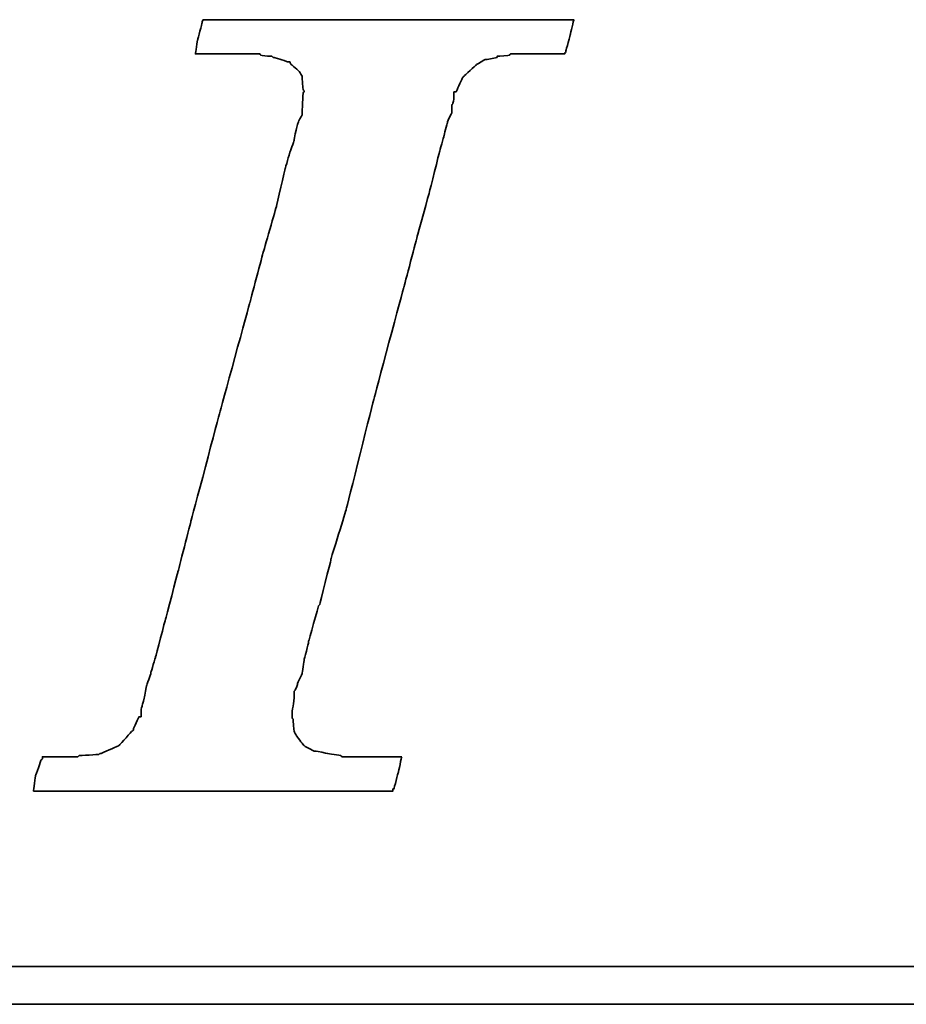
# Model space of a CAD drawing. Header units: millimetres. Extents: x 294 to 528, y 79 to 161.
# Tile 33 of 52: x 469.53 to 471.27, y 103.32 to 105.26. Entities that reach past the tile are written whole.
import ezdxf

# ---------------------------------------------------------------- set-up
doc = ezdxf.new("R2010")
doc.units = ezdxf.units.MM
doc.header["$LTSCALE"] = 0.1
doc.layers.add('DIM', color=4, linetype='CONTINUOUS')
doc.layers.add('layer 1', color=7, linetype='CONTINUOUS')

# ---------------------------------------------------------------- blocks, each defined once
blk = doc.blocks.new('TBI MOTION logo(完整正式版)')
at = {"layer": 'layer 1', "color": 22, "lineweight": 35}
for points, knots in [([(-40.59125, -7.94375), (-40.59125, -7.94375), (-40.97375, -7.94375), (-40.97375, -7.94375), (-40.97375, -7.94375), (-40.97375, -7.94375), (-41.38125, -7.94375), (-41.38125, -7.94375), (-41.38125, -7.94375), (-41.38125, -7.94375), (-41.54875, -7.94375), (-41.54875, -7.94375), (-41.54875, -7.94375), (-41.54875, -7.94375), (-41.59875, -7.94375), (-41.59875, -7.94375), (-41.59875, -7.94375), (-41.59875, -7.94375), (-41.88375, -7.94375), (-41.88375, -7.94375), (-41.88375, -7.94375), (-41.88375, -7.94375), (-41.90875, -7.91875), (-41.90875, -7.91875), (-41.90875, -7.91875), (-41.90875, -7.91875), (-42.19875, -7.87125), (-42.19875, -7.87125), (-42.19875, -7.87125), (-42.19875, -7.87125), (-42.43875, -7.82375), (-42.43875, -7.82375), (-42.43875, -7.82375), (-42.43875, -7.82375), (-42.45875, -7.82375), (-42.45875, -7.82375), (-42.45875, -7.82375), (-42.45875, -7.82375), (-42.48625, -7.82375), (-42.48625, -7.82375), (-42.48625, -7.82375), (-42.48625, -7.82375), (-42.67625, -7.72375), (-42.67625, -7.72375), (-42.67625, -7.72375), (-42.67625, -7.72375), (-42.70125, -7.70375), (-42.70125, -7.70375), (-42.70125, -7.70375), (-42.70125, -7.70375), (-42.72375, -7.67875), (-42.72375, -7.67875), (-42.72375, -7.67875), (-42.72375, -7.67875), (-42.86875, -7.48875), (-42.86875, -7.48875), (-42.86875, -7.48875), (-42.86875, -7.48875), (-42.89375, -7.43875), (-42.89375, -7.43875), (-42.89375, -7.43875), (-42.89375, -7.43875), (-42.91875, -7.38875), (-42.91875, -7.38875), (-42.91875, -7.38875), (-42.91875, -7.38875), (-42.93875, -7.12875), (-42.93875, -7.12875), (-42.93875, -7.12875), (-42.93875, -7.12875), (-42.96375, -7.10375), (-42.96375, -7.10375), (-42.96375, -7.10375), (-42.96375, -7.10375), (-42.96375, -7.05375), (-42.96375, -7.05375), (-42.96375, -7.05375), (-42.96375, -7.05375), (-42.96375, -7.00875), (-42.96375, -7.00875), (-42.96375, -7.00875), (-42.96375, -7.00875), (-42.91875, -6.69625), (-42.91875, -6.69625), (-42.91875, -6.69625), (-42.91875, -6.69625), (-42.91875, -6.62375), (-42.91875, -6.62375), (-42.91875, -6.62375), (-42.91875, -6.62375), (-42.91875, -6.59625), (-42.91875, -6.59625), (-42.91875, -6.59625), (-42.91875, -6.59625), (-42.91875, -6.57375), (-42.91875, -6.57375), (-42.91875, -6.57375), (-42.91875, -6.57375), (-42.91875, -6.52875), (-42.91875, -6.52875), (-42.91875, -6.52875), (-42.91875, -6.52875), (-42.89375, -6.50375), (-42.89375, -6.50375), (-42.89375, -6.50375), (-42.89375, -6.50375), (-42.84375, -6.38375), (-42.84375, -6.38375), (-42.84375, -6.38375), (-42.84375, -6.38375), (-42.84375, -6.35875), (-42.84375, -6.35875), (-42.84375, -6.35875), (-42.84375, -6.35875), (-42.74625, -6.14375), (-42.74625, -6.14375), (-42.74625, -6.14375), (-42.74625, -6.14375), (-42.70125, -5.85375), (-42.70125, -5.85375), (-42.70125, -5.85375), (-42.70125, -5.85375), (-42.60375, -5.47125), (-42.60375, -5.47125), (-42.60375, -5.47125), (-42.60375, -5.47125), (-42.60375, -5.44875), (-42.60375, -5.44875), (-42.60375, -5.44875), (-42.60375, -5.44875), (-42.38875, -4.67875), (-42.38875, -4.67875), (-42.38875, -4.67875), (-42.38875, -4.67875), (-42.36375, -4.65375), (-42.36375, -4.65375), (-42.36375, -4.65375), (-42.36375, -4.65375), (-42.12375, -3.69625), (-42.12375, -3.69625), (-42.12375, -3.69625), (-42.12375, -3.69625), (-42.12375, -3.67374), (-42.12375, -3.67374), (-42.12375, -3.67374), (-42.12375, -3.67374), (-41.78875, -2.59374), (-41.78875, -2.59374), (-41.78875, -2.59374), (-41.78875, -2.59374), (-41.18875, -0.19375), (-41.18875, -0.19375), (-41.18875, -0.19375), (-41.18875, -0.19375), (-40.54375, 2.20624), (-40.54375, 2.20624), (-40.54375, 2.20624), (-40.54375, 2.20624), (-40.25375, 3.30875), (-40.25375, 3.30875), (-40.25375, 3.30875), (-40.25375, 3.30875), (-39.98875, 4.27125), (-39.98875, 4.27125), (-39.98875, 4.27125), (-39.98875, 4.27125), (-39.77375, 5.13125), (-39.77375, 5.13125), (-39.77375, 5.13125), (-39.77375, 5.13125), (-39.67875, 5.47125), (-39.67875, 5.47125), (-39.67875, 5.47125), (-39.67875, 5.47125), (-39.60375, 5.75625), (-39.60375, 5.75625), (-39.60375, 5.75625), (-39.60375, 5.75625), (-39.60375, 5.78125), (-39.60375, 5.78125), (-39.60375, 5.78125), (-39.60375, 5.78125), (-39.50875, 5.97125), (-39.50875, 5.97125), (-39.50875, 5.97125), (-39.50875, 5.97125), (-39.50875, 6.13875), (-39.50875, 6.13875), (-39.50875, 6.13875), (-39.50875, 6.13875), (-39.48625, 6.16625), (-39.48625, 6.16625), (-39.48625, 6.16625), (-39.48625, 6.16625), (-39.46125, 6.28625), (-39.46125, 6.28625), (-39.46125, 6.28625), (-39.46125, 6.28625), (-39.46125, 6.42625), (-39.46125, 6.42625), (-39.46125, 6.42625), (-39.46125, 6.42625), (-39.41375, 6.42625), (-39.41375, 6.42625), (-39.41375, 6.42625), (-39.41375, 6.42625), (-39.29375, 6.69125), (-39.29375, 6.69125), (-39.29375, 6.69125), (-39.29375, 6.69125), (-39.26875, 6.74125), (-39.26875, 6.74125), (-39.26875, 6.74125), (-39.26875, 6.74125), (-39.24375, 6.76625), (-39.24375, 6.76625), (-39.24375, 6.76625), (-39.24375, 6.76625), (-38.98375, 7.00624), (-38.98375, 7.00624), (-38.98375, 7.00624), (-38.98375, 7.00624), (-38.95625, 7.02624), (-38.95625, 7.02624), (-38.95625, 7.02624), (-38.95625, 7.02624), (-38.78875, 7.12624), (-38.78875, 7.12624), (-38.78875, 7.12624), (-38.78875, 7.12624), (-38.76375, 7.12624), (-38.76375, 7.12624), (-38.76375, 7.12624), (-38.76375, 7.12624), (-38.74375, 7.12624), (-38.74375, 7.12624), (-38.74375, 7.12624), (-38.74375, 7.12624), (-38.52875, 7.17125), (-38.52875, 7.17125), (-38.52875, 7.17125), (-38.52875, 7.17125), (-38.52875, 7.19624), (-38.52875, 7.19624), (-38.52875, 7.19624), (-38.52875, 7.19624), (-38.50375, 7.19624), (-38.50375, 7.19624), (-38.50375, 7.19624), (-38.50375, 7.19624), (-38.26125, 7.21875), (-38.26125, 7.21875), (-38.26125, 7.21875), (-38.26125, 7.21875), (-38.23875, 7.24624), (-38.23875, 7.24624), (-38.23875, 7.24624), (-38.23875, 7.24624), (-38.21625, 7.24624), (-38.21625, 7.24624), (-38.21625, 7.24624), (-38.21625, 7.24624), (-38.18875, 7.24624), (-38.18875, 7.24624), (-38.18875, 7.24624), (-38.18875, 7.24624), (-37.90375, 7.24624), (-37.90375, 7.24624), (-37.90375, 7.24624), (-37.90375, 7.24624), (-37.85375, 7.24624), (-37.85375, 7.24624), (-37.85375, 7.24624), (-37.85375, 7.24624), (-37.75875, 7.24624), (-37.75875, 7.24624), (-37.75875, 7.24624), (-37.75875, 7.24624), (-37.42375, 7.24624), (-37.42375, 7.24624), (-37.42375, 7.24624), (-37.42375, 7.24624), (-37.08875, 7.24624), (-37.08875, 7.24624), (-37.08875, 7.24624), (-37.08875, 7.24624), (-37.06375, 7.24624), (-37.06375, 7.24624), (-37.06375, 7.24624), (-37.06375, 7.24624), (-37.06375, 7.26624), (-37.06375, 7.26624), (-37.06375, 7.26624), (-37.06375, 7.26624), (-37.03875, 7.29125), (-37.03875, 7.29125), (-37.03875, 7.29125), (-37.03875, 7.29125), (-37.03875, 7.31625), (-37.03875, 7.31625), (-37.03875, 7.31625), (-37.03875, 7.31625), (-36.94125, 7.67625), (-36.94125, 7.67625), (-36.94125, 7.67625), (-36.94125, 7.67625), (-36.86875, 7.98625), (-36.86875, 7.98625), (-36.86875, 7.98625), (-36.86875, 7.98625), (-36.98875, 7.98625), (-36.98875, 7.98625), (-36.98875, 7.98625), (-36.98875, 7.98625), (-37.42375, 7.98625), (-37.42375, 7.98625), (-37.42375, 7.98625), (-37.42375, 7.98625), (-37.94875, 7.98625), (-37.94875, 7.98625), (-37.94875, 7.98625), (-37.94875, 7.98625), (-38.57375, 7.98625), (-38.57375, 7.98625), (-38.57375, 7.98625), (-38.57375, 7.98625), (-39.29375, 7.98625), (-39.29375, 7.98625), (-39.29375, 7.98625), (-39.29375, 7.98625), (-40.82875, 7.98625), (-40.82875, 7.98625), (-40.82875, 7.98625), (-40.82875, 7.98625), (-42.36375, 7.98625), (-42.36375, 7.98625), (-42.36375, 7.98625), (-42.36375, 7.98625), (-43.08375, 7.98625), (-43.08375, 7.98625), (-43.08375, 7.98625), (-43.08375, 7.98625), (-43.70875, 7.98625), (-43.70875, 7.98625), (-43.70875, 7.98625), (-43.70875, 7.98625), (-44.23375, 7.98625), (-44.23375, 7.98625), (-44.23375, 7.98625), (-44.23375, 7.98625), (-44.66875, 7.98625), (-44.66875, 7.98625), (-44.66875, 7.98625), (-44.66875, 7.98625), (-44.88375, 7.98625), (-44.88375, 7.98625), (-44.88375, 7.98625), (-44.88375, 7.98625), (-44.90875, 7.94125), (-44.90875, 7.94125), (-44.90875, 7.94125), (-44.90875, 7.94125), (-44.90875, 7.91625), (-44.90875, 7.91625), (-44.90875, 7.91625), (-44.90875, 7.91625), (-45.00375, 7.55625), (-45.00375, 7.55625), (-45.00375, 7.55625), (-45.00375, 7.55625), (-45.05375, 7.24624), (-45.05375, 7.24624), (-45.05375, 7.24624), (-45.05375, 7.24624), (-44.61875, 7.24624), (-44.61875, 7.24624), (-44.61875, 7.24624), (-44.61875, 7.24624), (-44.11375, 7.24624), (-44.11375, 7.24624), (-44.11375, 7.24624), (-44.11375, 7.24624), (-43.99375, 7.24624), (-43.99375, 7.24624), (-43.99375, 7.24624), (-43.99375, 7.24624), (-43.94625, 7.24624), (-43.94625, 7.24624), (-43.94625, 7.24624), (-43.94625, 7.24624), (-43.92374, 7.24624), (-43.92374, 7.24624), (-43.92374, 7.24624), (-43.92374, 7.24624), (-43.65875, 7.24624), (-43.65875, 7.24624), (-43.65875, 7.24624), (-43.65875, 7.24624), (-43.63875, 7.21875), (-43.63875, 7.21875), (-43.63875, 7.21875), (-43.63875, 7.21875), (-43.46875, 7.19624), (-43.46875, 7.19624), (-43.46875, 7.19624), (-43.46875, 7.19624), (-43.39875, 7.19624), (-43.39875, 7.19624), (-43.39875, 7.19624), (-43.39875, 7.19624), (-43.37125, 7.17125), (-43.37125, 7.17125), (-43.37125, 7.17125), (-43.37125, 7.17125), (-43.34875, 7.17125), (-43.34875, 7.17125), (-43.34875, 7.17125), (-43.34875, 7.17125), (-43.20375, 7.12624), (-43.20375, 7.12624), (-43.20375, 7.12624), (-43.20375, 7.12624), (-43.05875, 7.07624), (-43.05875, 7.07624), (-43.05875, 7.07624), (-43.05875, 7.07624), (-43.01375, 7.07624), (-43.01375, 7.07624), (-43.01375, 7.07624), (-43.01375, 7.07624), (-42.98875, 7.02624), (-42.98875, 7.02624), (-42.98875, 7.02624), (-42.98875, 7.02624), (-42.79875, 6.86125), (-42.79875, 6.86125), (-42.79875, 6.86125), (-42.79875, 6.86125), (-42.77375, 6.81125), (-42.77375, 6.81125), (-42.77375, 6.81125), (-42.77375, 6.81125), (-42.74625, 6.76625), (-42.74625, 6.76625), (-42.74625, 6.76625), (-42.74625, 6.76625), (-42.72375, 6.47625), (-42.72375, 6.47625), (-42.72375, 6.47625), (-42.72375, 6.47625), (-42.70125, 6.45124), (-42.70125, 6.45124), (-42.70125, 6.45124), (-42.70125, 6.45124), (-42.70125, 6.42625), (-42.70125, 6.42625), (-42.70125, 6.42625), (-42.70125, 6.42625), (-42.72375, 6.40625), (-42.72375, 6.40625), (-42.72375, 6.40625), (-42.72375, 6.40625), (-42.74625, 5.97125), (-42.74625, 5.97125), (-42.74625, 5.97125), (-42.74625, 5.97125), (-42.74625, 5.94625), (-42.74625, 5.94625), (-42.74625, 5.94625), (-42.74625, 5.94625), (-42.74625, 5.92625), (-42.74625, 5.92625), (-42.74625, 5.92625), (-42.74625, 5.92625), (-42.77375, 5.87625), (-42.77375, 5.87625), (-42.77375, 5.87625), (-42.77375, 5.87625), (-42.81875, 5.80625), (-42.81875, 5.80625), (-42.81875, 5.80625), (-42.81875, 5.80625), (-42.86875, 5.63625), (-42.86875, 5.63625), (-42.86875, 5.63625), (-42.86875, 5.63625), (-42.91875, 5.39625), (-42.91875, 5.39625), (-42.91875, 5.39625), (-42.91875, 5.39625), (-42.91875, 5.37124), (-42.91875, 5.37124), (-42.91875, 5.37124), (-42.91875, 5.37124), (-43.01375, 5.10874), (-43.01375, 5.10874), (-43.01375, 5.10874), (-43.01375, 5.10874), (-43.10875, 4.77124), (-43.10875, 4.77124), (-43.10875, 4.77124), (-43.10875, 4.77124), (-43.29875, 3.95625), (-43.29875, 3.95625), (-43.29875, 3.95625), (-43.29875, 3.95625), (-43.58875, 2.95125), (-43.58875, 2.95125), (-43.58875, 2.95125), (-43.58875, 2.95125), (-43.87375, 1.87125), (-43.87375, 1.87125), (-43.87375, 1.87125), (-43.87375, 1.87125), (-44.52625, -0.50374), (-44.52625, -0.50374), (-44.52625, -0.50374), (-44.52625, -0.50374), (-45.14875, -2.85375), (-45.14875, -2.85375), (-45.14875, -2.85375), (-45.14875, -2.85375), (-45.43375, -3.95875), (-45.43375, -3.95875), (-45.43375, -3.95875), (-45.43375, -3.95875), (-45.69875, -4.96875), (-45.69875, -4.96875), (-45.69875, -4.96875), (-45.69875, -4.96875), (-45.91375, -5.78375), (-45.91375, -5.78375), (-45.91375, -5.78375), (-45.91375, -5.78375), (-46.01375, -6.11875), (-46.01375, -6.11875), (-46.01375, -6.11875), (-46.01375, -6.11875), (-46.01375, -6.14375), (-46.01375, -6.14375), (-46.01375, -6.14375), (-46.01375, -6.14375), (-46.10875, -6.40875), (-46.10875, -6.40875), (-46.10875, -6.40875), (-46.10875, -6.40875), (-46.15375, -6.64875), (-46.15375, -6.64875), (-46.15375, -6.64875), (-46.15375, -6.64875), (-46.20375, -6.83875), (-46.20375, -6.83875), (-46.20375, -6.83875), (-46.20375, -6.83875), (-46.22875, -6.93375), (-46.22875, -6.93375), (-46.22875, -6.93375), (-46.22875, -6.93375), (-46.22875, -7.07875), (-46.22875, -7.07875), (-46.22875, -7.07875), (-46.22875, -7.07875), (-46.27375, -7.07875), (-46.27375, -7.07875), (-46.27375, -7.07875), (-46.27375, -7.07875), (-46.39375, -7.34375), (-46.39375, -7.34375), (-46.39375, -7.34375), (-46.39375, -7.34375), (-46.39375, -7.36875), (-46.39375, -7.36875), (-46.39375, -7.36875), (-46.39375, -7.36875), (-46.42125, -7.38875), (-46.42125, -7.38875), (-46.42125, -7.38875), (-46.42125, -7.38875), (-46.68375, -7.67875), (-46.68375, -7.67875), (-46.68375, -7.67875), (-46.68375, -7.67875), (-46.70875, -7.70375), (-46.70875, -7.70375), (-46.70875, -7.70375), (-46.70875, -7.70375), (-46.75375, -7.72375), (-46.75375, -7.72375), (-46.75375, -7.72375), (-46.75375, -7.72375), (-47.08875, -7.87125), (-47.08875, -7.87125), (-47.08875, -7.87125), (-47.08875, -7.87125), (-47.11625, -7.87125), (-47.11625, -7.87125), (-47.11625, -7.87125), (-47.11625, -7.87125), (-47.13875, -7.89375), (-47.13875, -7.89375), (-47.13875, -7.89375), (-47.13875, -7.89375), (-47.56875, -7.91875), (-47.56875, -7.91875), (-47.56875, -7.91875), (-47.56875, -7.91875), (-47.59625, -7.94375), (-47.59625, -7.94375), (-47.59625, -7.94375), (-47.59625, -7.94375), (-47.64375, -7.94375), (-47.64375, -7.94375), (-47.64375, -7.94375), (-47.64375, -7.94375), (-47.73625, -7.94375), (-47.73625, -7.94375), (-47.73625, -7.94375), (-47.73625, -7.94375), (-48.07375, -7.94375), (-48.07375, -7.94375), (-48.07375, -7.94375), (-48.07375, -7.94375), (-48.36125, -7.94375), (-48.36125, -7.94375), (-48.36125, -7.94375), (-48.36125, -7.94375), (-48.36125, -7.96625), (-48.36125, -7.96625), (-48.36125, -7.96625), (-48.36125, -7.96625), (-48.36125, -7.99125), (-48.36125, -7.99125), (-48.36125, -7.99125), (-48.36125, -7.99125), (-48.38875, -8.01375), (-48.38875, -8.01375), (-48.38875, -8.01375), (-48.38875, -8.01375), (-48.50875, -8.34875), (-48.50875, -8.34875), (-48.50875, -8.34875), (-48.50875, -8.34875), (-48.55375, -8.68625), (-48.55375, -8.68625), (-48.55375, -8.68625), (-48.55375, -8.68625), (-48.45875, -8.68625), (-48.45875, -8.68625), (-48.45875, -8.68625), (-48.45875, -8.68625), (-48.07375, -8.68625), (-48.07375, -8.68625), (-48.07375, -8.68625), (-48.07375, -8.68625), (-47.52375, -8.68625), (-47.52375, -8.68625), (-47.52375, -8.68625), (-47.52375, -8.68625), (-46.92375, -8.68625), (-46.92375, -8.68625), (-46.92375, -8.68625), (-46.92375, -8.68625), (-46.25375, -8.68625), (-46.25375, -8.68625), (-46.25375, -8.68625), (-46.25375, -8.68625), (-46.20375, -8.68625), (-46.20375, -8.68625), (-46.20375, -8.68625), (-46.20375, -8.68625), (-44.71375, -8.68625), (-44.71375, -8.68625), (-44.71375, -8.68625), (-44.71375, -8.68625), (-43.22875, -8.68625), (-43.22875, -8.68625), (-43.22875, -8.68625), (-43.22875, -8.68625), (-42.55875, -8.68625), (-42.55875, -8.68625), (-42.55875, -8.68625), (-42.55875, -8.68625), (-42.50875, -8.68625), (-42.50875, -8.68625), (-42.50875, -8.68625), (-42.50875, -8.68625), (-41.93375, -8.68625), (-41.93375, -8.68625), (-41.93375, -8.68625), (-41.93375, -8.68625), (-41.38125, -8.68625), (-41.38125, -8.68625), (-41.38125, -8.68625), (-41.38125, -8.68625), (-40.97375, -8.68625), (-40.97375, -8.68625), (-40.97375, -8.68625), (-40.97375, -8.68625), (-40.78125, -8.68625), (-40.78125, -8.68625), (-40.78125, -8.68625), (-40.78125, -8.68625), (-40.78125, -8.63875), (-40.78125, -8.63875), (-40.78125, -8.63875), (-40.78125, -8.63875), (-40.75875, -8.63875), (-40.75875, -8.63875), (-40.75875, -8.63875), (-40.75875, -8.63875), (-40.66375, -8.27875), (-40.66375, -8.27875), (-40.66375, -8.27875), (-40.66375, -8.27875), (-40.59125, -7.94375), (-40.59125, -7.94375)], [0, 0, 0, 0, 0.00558659, 0.00558659, 0.00558659, 0.0055866, 0.01117318, 0.01117318, 0.01117318, 0.01117319, 0.01675978, 0.01675978, 0.01675978, 0.01675979, 0.02234637, 0.02234637, 0.02234637, 0.02234638, 0.02793296, 0.02793296, 0.02793296, 0.02793297, 0.03351955, 0.03351955, 0.03351955, 0.03351956, 0.03910615, 0.03910615, 0.03910615, 0.03910616, 0.04469274, 0.04469274, 0.04469274, 0.04469275, 0.05027933, 0.05027933, 0.05027933, 0.05027934, 0.05586592, 0.05586592, 0.05586592, 0.05586593, 0.06145251, 0.06145251, 0.06145251, 0.06145252, 0.06703911, 0.06703911, 0.06703911, 0.06703912, 0.0726257, 0.0726257, 0.0726257, 0.07262571, 0.07821229, 0.07821229, 0.07821229, 0.0782123, 0.08379888, 0.08379888, 0.08379888, 0.08379889, 0.08938547, 0.08938547, 0.08938547, 0.08938548, 0.09497207, 0.09497207, 0.09497207, 0.09497208, 0.10055866, 0.10055866, 0.10055866, 0.10055867, 0.10614525, 0.10614525, 0.10614525, 0.10614526, 0.11173184, 0.11173184, 0.11173184, 0.11173185, 0.11731844, 0.11731844, 0.11731844, 0.11731845, 0.12290503, 0.12290503, 0.12290503, 0.12290504, 0.12849162, 0.12849162, 0.12849162, 0.12849163, 0.13407821, 0.13407821, 0.13407821, 0.13407822, 0.1396648, 0.1396648, 0.1396648, 0.13966481, 0.1452514, 0.1452514, 0.1452514, 0.14525141, 0.15083799, 0.15083799, 0.15083799, 0.150838, 0.15642458, 0.15642458, 0.15642458, 0.15642459, 0.16201117, 0.16201117, 0.16201117, 0.16201118, 0.16759777, 0.16759777, 0.16759777, 0.16759778, 0.17318436, 0.17318436, 0.17318436, 0.17318437, 0.17877095, 0.17877095, 0.17877095, 0.17877096, 0.18435754, 0.18435754, 0.18435754, 0.18435755, 0.18994413, 0.18994413, 0.18994413, 0.18994414, 0.19553073, 0.19553073, 0.19553073, 0.19553074, 0.20111732, 0.20111732, 0.20111732, 0.20111733, 0.20670391, 0.20670391, 0.20670391, 0.20670392, 0.2122905, 0.2122905, 0.2122905, 0.21229051, 0.21787709, 0.21787709, 0.21787709, 0.2178771, 0.22346369, 0.22346369, 0.22346369, 0.2234637, 0.22905028, 0.22905028, 0.22905028, 0.22905029, 0.23463687, 0.23463687, 0.23463687, 0.23463688, 0.24022346, 0.24022346, 0.24022346, 0.24022347, 0.24581006, 0.24581006, 0.24581006, 0.24581007, 0.25139665, 0.25139665, 0.25139665, 0.25139666, 0.25698324, 0.25698324, 0.25698324, 0.25698325, 0.26256983, 0.26256983, 0.26256983, 0.26256984, 0.26815642, 0.26815642, 0.26815642, 0.26815643, 0.27374302, 0.27374302, 0.27374302, 0.27374303, 0.27932961, 0.27932961, 0.27932961, 0.27932962, 0.2849162, 0.2849162, 0.2849162, 0.28491621, 0.29050279, 0.29050279, 0.29050279, 0.2905028, 0.29608939, 0.29608939, 0.29608939, 0.2960894, 0.30167598, 0.30167598, 0.30167598, 0.30167599, 0.30726257, 0.30726257, 0.30726257, 0.30726258, 0.31284916, 0.31284916, 0.31284916, 0.31284917, 0.31843575, 0.31843575, 0.31843575, 0.31843576, 0.32402235, 0.32402235, 0.32402235, 0.32402236, 0.32960894, 0.32960894, 0.32960894, 0.32960895, 0.33519553, 0.33519553, 0.33519553, 0.33519554, 0.34078212, 0.34078212, 0.34078212, 0.34078213, 0.34636872, 0.34636872, 0.34636872, 0.34636873, 0.35195531, 0.35195531, 0.35195531, 0.35195532, 0.3575419, 0.3575419, 0.3575419, 0.35754191, 0.36312849, 0.36312849, 0.36312849, 0.3631285, 0.36871508, 0.36871508, 0.36871508, 0.36871509, 0.37430168, 0.37430168, 0.37430168, 0.37430169, 0.37988827, 0.37988827, 0.37988827, 0.37988828, 0.38547486, 0.38547486, 0.38547486, 0.38547487, 0.39106145, 0.39106145, 0.39106145, 0.39106146, 0.39664804, 0.39664804, 0.39664804, 0.39664805, 0.40223464, 0.40223464, 0.40223464, 0.40223465, 0.40782123, 0.40782123, 0.40782123, 0.40782124, 0.41340782, 0.41340782, 0.41340782, 0.41340783, 0.41899441, 0.41899441, 0.41899441, 0.41899442, 0.42458101, 0.42458101, 0.42458101, 0.42458102, 0.4301676, 0.4301676, 0.4301676, 0.43016761, 0.43575419, 0.43575419, 0.43575419, 0.4357542, 0.44134078, 0.44134078, 0.44134078, 0.44134079, 0.44692737, 0.44692737, 0.44692737, 0.44692738, 0.45251397, 0.45251397, 0.45251397, 0.45251398, 0.45810056, 0.45810056, 0.45810056, 0.45810057, 0.46368715, 0.46368715, 0.46368715, 0.46368716, 0.46927374, 0.46927374, 0.46927374, 0.46927375, 0.47486034, 0.47486034, 0.47486034, 0.47486035, 0.48044693, 0.48044693, 0.48044693, 0.48044694, 0.48603352, 0.48603352, 0.48603352, 0.48603353, 0.49162011, 0.49162011, 0.49162011, 0.49162012, 0.4972067, 0.4972067, 0.4972067, 0.49720671, 0.5027933, 0.5027933, 0.5027933, 0.50279331, 0.50837989, 0.50837989, 0.50837989, 0.5083799, 0.51396648, 0.51396648, 0.51396648, 0.51396649, 0.51955307, 0.51955307, 0.51955307, 0.51955308, 0.52513966, 0.52513966, 0.52513966, 0.52513967, 0.53072626, 0.53072626, 0.53072626, 0.53072627, 0.53631285, 0.53631285, 0.53631285, 0.53631286, 0.54189944, 0.54189944, 0.54189944, 0.54189945, 0.54748603, 0.54748603, 0.54748603, 0.54748604, 0.55307263, 0.55307263, 0.55307263, 0.55307264, 0.55865922, 0.55865922, 0.55865922, 0.55865923, 0.56424581, 0.56424581, 0.56424581, 0.56424582, 0.5698324, 0.5698324, 0.5698324, 0.56983241, 0.57541899, 0.57541899, 0.57541899, 0.575419, 0.58100559, 0.58100559, 0.58100559, 0.5810056, 0.58659218, 0.58659218, 0.58659218, 0.58659219, 0.59217877, 0.59217877, 0.59217877, 0.59217878, 0.59776536, 0.59776536, 0.59776536, 0.59776537, 0.60335196, 0.60335196, 0.60335196, 0.60335197, 0.60893855, 0.60893855, 0.60893855, 0.60893856, 0.61452514, 0.61452514, 0.61452514, 0.61452515, 0.62011173, 0.62011173, 0.62011173, 0.62011174, 0.62569832, 0.62569832, 0.62569832, 0.62569833, 0.63128492, 0.63128492, 0.63128492, 0.63128493, 0.63687151, 0.63687151, 0.63687151, 0.63687152, 0.6424581, 0.6424581, 0.6424581, 0.64245811, 0.64804469, 0.64804469, 0.64804469, 0.6480447, 0.65363128, 0.65363128, 0.65363128, 0.65363129, 0.65921788, 0.65921788, 0.65921788, 0.65921789, 0.66480447, 0.66480447, 0.66480447, 0.66480448, 0.67039106, 0.67039106, 0.67039106, 0.67039107, 0.67597765, 0.67597765, 0.67597765, 0.67597766, 0.68156425, 0.68156425, 0.68156425, 0.68156426, 0.68715084, 0.68715084, 0.68715084, 0.68715085, 0.69273743, 0.69273743, 0.69273743, 0.69273744, 0.69832402, 0.69832402, 0.69832402, 0.69832403, 0.70391061, 0.70391061, 0.70391061, 0.70391062, 0.70949721, 0.70949721, 0.70949721, 0.70949722, 0.7150838, 0.7150838, 0.7150838, 0.71508381, 0.72067039, 0.72067039, 0.72067039, 0.7206704, 0.72625698, 0.72625698, 0.72625698, 0.72625699, 0.73184358, 0.73184358, 0.73184358, 0.73184359, 0.73743017, 0.73743017, 0.73743017, 0.73743018, 0.74301676, 0.74301676, 0.74301676, 0.74301677, 0.74860335, 0.74860335, 0.74860335, 0.74860336, 0.75418994, 0.75418994, 0.75418994, 0.75418995, 0.75977654, 0.75977654, 0.75977654, 0.75977655, 0.76536313, 0.76536313, 0.76536313, 0.76536314, 0.77094972, 0.77094972, 0.77094972, 0.77094973, 0.77653631, 0.77653631, 0.77653631, 0.77653632, 0.78212291, 0.78212291, 0.78212291, 0.78212292, 0.7877095, 0.7877095, 0.7877095, 0.78770951, 0.79329609, 0.79329609, 0.79329609, 0.7932961, 0.79888268, 0.79888268, 0.79888268, 0.79888269, 0.80446927, 0.80446927, 0.80446927, 0.80446928, 0.81005587, 0.81005587, 0.81005587, 0.81005588, 0.81564246, 0.81564246, 0.81564246, 0.81564247, 0.82122905, 0.82122905, 0.82122905, 0.82122906, 0.82681564, 0.82681564, 0.82681564, 0.82681565, 0.83240223, 0.83240223, 0.83240223, 0.83240224, 0.83798883, 0.83798883, 0.83798883, 0.83798884, 0.84357542, 0.84357542, 0.84357542, 0.84357543, 0.84916201, 0.84916201, 0.84916201, 0.84916202, 0.8547486, 0.8547486, 0.8547486, 0.85474861, 0.8603352, 0.8603352, 0.8603352, 0.86033521, 0.86592179, 0.86592179, 0.86592179, 0.8659218, 0.87150838, 0.87150838, 0.87150838, 0.87150839, 0.87709497, 0.87709497, 0.87709497, 0.87709498, 0.88268156, 0.88268156, 0.88268156, 0.88268157, 0.88826816, 0.88826816, 0.88826816, 0.88826817, 0.89385475, 0.89385475, 0.89385475, 0.89385476, 0.89944134, 0.89944134, 0.89944134, 0.89944135, 0.90502793, 0.90502793, 0.90502793, 0.90502794, 0.91061453, 0.91061453, 0.91061453, 0.91061454, 0.91620112, 0.91620112, 0.91620112, 0.91620113, 0.92178771, 0.92178771, 0.92178771, 0.92178772, 0.9273743, 0.9273743, 0.9273743, 0.92737431, 0.93296089, 0.93296089, 0.93296089, 0.9329609, 0.93854749, 0.93854749, 0.93854749, 0.9385475, 0.94413408, 0.94413408, 0.94413408, 0.94413409, 0.94972067, 0.94972067, 0.94972067, 0.94972068, 0.95530726, 0.95530726, 0.95530726, 0.95530727, 0.96089385, 0.96089385, 0.96089385, 0.96089386, 0.96648045, 0.96648045, 0.96648045, 0.96648046, 0.97206704, 0.97206704, 0.97206704, 0.97206705, 0.97765363, 0.97765363, 0.97765363, 0.97765364, 0.98324022, 0.98324022, 0.98324022, 0.98324023, 0.98882682, 0.98882682, 0.98882682, 0.98882683, 0.99441341, 0.99441341, 0.99441341, 0.99441342, 1, 1, 1, 1]), ([(75.90875, -9.47875), (75.90875, -9.47875), (75.90875, -12.28625), (75.90875, -12.28625), (75.90875, -12.28625), (75.90875, -12.28625), (75.90875, -12.47875), (75.90875, -12.47875), (75.90875, -12.47875), (75.90875, -12.47875), (75.71625, -12.47875), (75.71625, -12.47875), (75.71625, -12.47875), (75.71625, -12.47875), (-88.32875, -12.47875), (-88.32875, -12.47875), (-88.32875, -12.47875), (-88.32875, -12.47875), (-88.32875, -13.29375), (-88.32875, -13.29375), (-88.32875, -13.29375), (-88.32875, -13.29375), (82.89125, -13.29375), (82.89125, -13.29375), (82.89125, -13.29375), (82.89125, -13.29375), (75.90875, -9.47875), (75.90875, -9.47875)], [0, 0, 0, 0, 0.14285714, 0.14285714, 0.14285714, 0.14285715, 0.28571429, 0.28571429, 0.28571429, 0.2857143, 0.42857143, 0.42857143, 0.42857143, 0.42857144, 0.57142857, 0.57142857, 0.57142857, 0.57142858, 0.71428571, 0.71428571, 0.71428571, 0.71428572, 0.85714286, 0.85714286, 0.85714286, 0.85714287, 1, 1, 1, 1])]:
    blk.add_open_spline(points, degree=3, knots=knots, dxfattribs=at)

msp = doc.modelspace()

# ---------------------------------------------------------------- block references
at = {"layer": 'DIM', "color": 7, "xscale": 0.0912171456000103, "yscale": 0.0912171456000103, "zscale": 0.0912171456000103}
msp.add_blockref('TBI MOTION logo(完整正式版)', (473.9814, 104.5362), dxfattribs=at)

doc.saveas('drawing.dxf')
